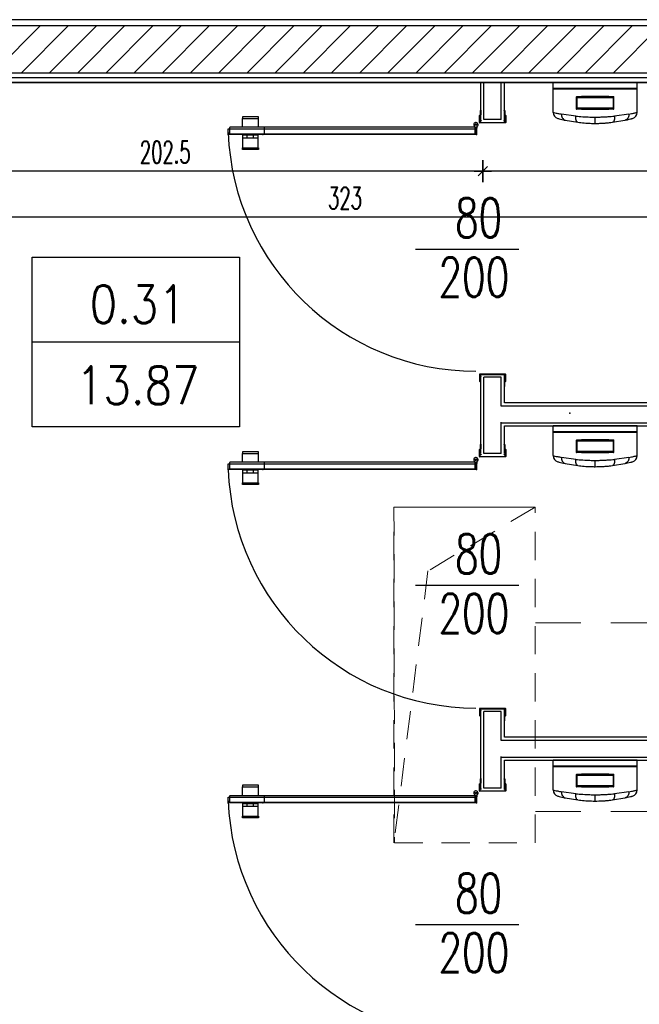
# Model space of a CAD drawing. Header units: centimetres. Extents: x -15121 to 30567, y -60641 to 0.
# Tile 25 of 256: x 1890 to 2087, y -25455 to -25142. Entities that reach past the tile are written whole.
import ezdxf
from ezdxf.enums import TextEntityAlignment as Align

# ---------------------------------------------------------------- set-up
doc = ezdxf.new("R2010")
doc.units = ezdxf.units.CM
doc.header["$LTSCALE"] = 60
doc.linetypes.add('KRESKOWA', pattern=[0.4, 0.24, -0.16])
doc.linetypes.add('MP', pattern=[0.25, 0.15, -0.1])
for name, color, linetype in [('A-----SZ', 8, 'Continuous'), ('AIKA podłoga wc pod meble', 8, 'Continuous'), ('AIKA sanitariaty', 7, 'Continuous'), ('AIKA TYNK', 5, 'Continuous'), ('AIKA widokowe', 7, 'Continuous'), ('AIKA wymiarowanie wc rzut', 7, 'Continuous'), ('AIKA ŚCIANA', 8, 'Continuous'), ('F-BIL', 1, 'Continuous'), ('F-BIL-OP', 3, 'Continuous'), ('F-BIL-TA', 1, 'Continuous')]:
    doc.layers.add(name, color=color, linetype=linetype)
doc.layers.add('opisy', color=1, linetype='Continuous', lineweight=15)
doc.styles.add('RomanS', font='romans.shx')
doc.styles.add('SIMPLEX', font='simplex', dxfattribs={"width": 0.85})
doc.styles.add('wymiar', font='txt.shx', dxfattribs={"width": 0.6})
doc.dimstyles.new('Dwudziestka', dxfattribs={"dimtxt": 7, "dimasz": 0.7, "dimexe": 5, "dimexo": 0, "dimgap": 2.5, "dimtad": 1, "dimtoh": 1, "dimdec": 3, "dimrnd": 0.5, "dimdsep": 46, "dimtxsty": 'wymiar', "dimblk": 'znacznik', "dimcen": 0, "dimdle": 5, "dimse1": 1, "dimse2": 1, "dimclrd": 256, "dimclre": 256, "dimclrt": 256, "dimadec": 0, "dimazin": 0, "dimtfac": 0.4, "dimtdec": 3, "dimtix": 1, "dimtofl": 0, "dimtmove": 2, "dimatfit": 3, "dimldrblk": 'znacznik', "dimfxl": 1, "dimtolj": 1, "dimarcsym": 0})

# ---------------------------------------------------------------- blocks, each defined once
blk = doc.blocks.new('sl parawan')
at = {"color": 2}
for p, q in [((-23.52, 212.67), (-72.94, 212.67)), ((-58.1, 212.67), (-23.52, 212.67))]:
    blk.add_line(p, q, dxfattribs=at)
at = {"layer": 'AIKA widokowe'}
for p, q in [((-59.15, 200.02), (-59.15, 212.67)), ((-58.15, 200.89), (-58.15, 212.67)), ((-52.65, 200.89), (-52.65, 212.67)), ((-51.65, 200.02), (-51.65, 212.67)), ((-59.31, 203.48), (-59.23, 203.84)), ((-59.1, 203.82), (-59.18, 203.47)), ((-51.61, 203.47), (-51.69, 203.82)), ((-51.56, 203.84), (-51.48, 203.48)), ((-129.98, 201.8), (-135.08, 201.8)), ((-135.08, 201.8), (-135.08, 201.3)), ((-135.08, 201.3), (-129.98, 201.3)), ((-135.03, 198.45), (-135.03, 201.3)), ((-130.03, 201.3), (-130.03, 198.45)), ((-129.98, 201.3), (-129.98, 201.8)), ((-59.55, 199.96), (-59.55, 202.17)), ((-59.55, 199.96), (-59.55, 202.17)), ((-59.42, 202.17), (-59.42, 200.61)), ((-59.42, 202.17), (-59.42, 200.61)), ((-59.42, 200.61), (-59.05, 200.61)), ((-59.42, 200.61), (-59.05, 200.61)), ((-59.28, 203.38), (-59.3, 203.44)), ((-59.27, 202.45), (-59.27, 203.35)), ((-59.27, 202.45), (-59.27, 203.35)), ((-59.18, 203.47), (-59.16, 203.43)), ((-59.14, 203.35), (-59.14, 202.45)), ((-59.14, 203.35), (-59.14, 202.45)), ((-59.05, 200.61), (-59.05, 200.54)), ((-59.05, 200.61), (-59.05, 200.54)), ((-52.65, 200.89), (-58.15, 200.89)), ((-51.74, 200.54), (-51.74, 200.61)), ((-51.74, 200.61), (-51.37, 200.61)), ((-51.65, 202.45), (-51.65, 203.35)), ((-51.63, 203.43), (-51.61, 203.47)), ((-51.52, 203.35), (-51.52, 202.45)), ((-51.49, 203.44), (-51.51, 203.38)), ((-51.37, 200.61), (-51.37, 202.17)), ((-51.24, 202.17), (-51.24, 199.96)), ((-139.62, 197.97), (-60.52, 197.97)), ((-139.62, 196.17), (-139.62, 197.97)), ((-139.62, 197.97), (-60.52, 197.97)), ((-139.12, 196.41), (-139.12, 198.39)), ((-60.99, 198.45), (-139.06, 198.45)), ((-128.09, 196.41), (-128.09, 198.39)), ((-61.12, 198.72), (-61.12, 198.45)), ((-61.12, 198.45), (-60.92, 198.45)), ((-60.92, 198.62), (-60.92, 196.24)), ((-60.92, 198.45), (-60.92, 196.34)), ((-60.92, 196.41), (-60.92, 198.39)), ((-60.52, 196.34), (-60.52, 198.62)), ((-60.52, 196.24), (-60.52, 198.12)), ((-60.52, 198.12), (-60.32, 198.12)), ((-60.52, 197.97), (-60.52, 196.17)), ((-60.32, 198.12), (-60.32, 198.72)), ((-57.51, 199.89), (-59.48, 199.89)), ((-51.3, 199.89), (-59.48, 199.89)), ((-59.05, 200.54), (-59.42, 200.54)), ((-59.42, 200.54), (-59.42, 200.02)), ((-59.05, 200.54), (-59.42, 200.54)), ((-59.42, 200.54), (-59.42, 200.02)), ((-59.42, 200.02), (-57.58, 200.02)), ((-59.42, 200.02), (-51.37, 200.02)), ((-51.37, 200.54), (-51.74, 200.54)), ((-51.37, 200.02), (-51.37, 200.54)), ((-60.52, 196.17), (-139.62, 196.17)), ((-60.52, 196.17), (-139.62, 196.17)), ((-139.06, 196.34), (-60.99, 196.34)), ((-135.03, 196.34), (-135.03, 191.9)), ((-130.03, 195.9), (-135.03, 195.9)), ((-130.03, 195), (-135.03, 195)), ((-133.53, 195), (-133.53, 195.9)), ((-131.53, 195), (-131.53, 195.9)), ((-130.03, 191.9), (-130.03, 196.34)), ((-60.92, 196.34), (-60.52, 196.34)), ((-60.92, 196.24), (-60.52, 196.24)), ((-135.08, 191.4), (-135.08, 191.9)), ((-135.08, 191.9), (-129.98, 191.9)), ((-129.98, 191.4), (-135.08, 191.4)), ((-129.98, 191.9), (-129.98, 191.4)), ((-59.55, 119.81), (-59.55, 117.6)), ((-51.3, 119.88), (-59.48, 119.88)), ((-59.42, 119.23), (-59.42, 119.75)), ((-59.42, 119.75), (-51.37, 119.75)), ((-59.05, 119.23), (-59.42, 119.23)), ((-59.42, 117.6), (-59.42, 119.16)), ((-59.42, 119.16), (-59.05, 119.16)), ((-59.15, 94.57), (-59.15, 119.75)), ((-59.05, 119.16), (-59.05, 119.23)), ((-51.37, 119.23), (-51.74, 119.23)), ((-51.74, 119.23), (-51.74, 119.16)), ((-51.74, 119.16), (-51.37, 119.16)), ((-51.65, 110.72), (-51.65, 119.75)), ((-51.37, 119.75), (-51.37, 119.23)), ((-51.37, 119.16), (-51.37, 117.6)), ((-51.24, 117.6), (-51.24, 119.81)), ((-59.31, 116.3), (-59.23, 115.93)), ((-59.28, 116.4), (-59.3, 116.33)), ((-59.27, 117.32), (-59.27, 116.42)), ((-59.18, 116.3), (-59.16, 116.34)), ((-59.1, 115.96), (-59.18, 116.3)), ((-59.14, 116.42), (-59.14, 117.32)), ((-58.15, 94.57), (-58.15, 118.88)), ((-52.65, 118.88), (-58.15, 118.88)), ((-52.65, 109.72), (-52.65, 118.88)), ((-51.61, 116.3), (-51.69, 115.96)), ((-51.65, 117.32), (-51.65, 116.42)), ((-51.63, 116.34), (-51.61, 116.3)), ((-51.56, 115.93), (-51.48, 116.3)), ((-51.52, 116.42), (-51.52, 117.32)), ((-51.49, 116.33), (-51.51, 116.4)), ((57.5, 109.72), (-52.65, 109.72)), ((57.5, 110.72), (-51.65, 110.72)), ((-52.65, 94.57), (-52.65, 104.54)), ((-52.65, 104.42), (57.5, 104.42)), ((-51.65, 94.57), (-51.65, 103.42)), ((-51.65, 103.42), (57.5, 103.42)), ((-51.65, 103.42), (57.5, 103.42)), ((-59.31, 97.15), (-59.23, 97.52)), ((-59.1, 97.49), (-59.18, 97.15)), ((-51.61, 97.15), (-51.69, 97.49)), ((-51.56, 97.52), (-51.48, 97.15)), ((-129.98, 95.16), (-135.08, 95.16)), ((-135.08, 95.16), (-135.08, 94.66)), ((-135.08, 94.66), (-129.98, 94.66)), ((-135.03, 91.81), (-135.03, 94.66)), ((-130.03, 94.66), (-130.03, 91.81)), ((-129.98, 94.66), (-129.98, 95.16)), ((-59.55, 93.63), (-59.55, 95.85)), ((-59.42, 95.85), (-59.42, 94.29)), ((-59.42, 94.29), (-59.05, 94.29)), ((-59.05, 94.22), (-59.42, 94.22)), ((-59.42, 94.22), (-59.42, 93.7)), ((-59.28, 97.05), (-59.3, 97.12)), ((-59.27, 96.13), (-59.27, 97.03)), ((-59.18, 97.15), (-59.16, 97.11)), ((-59.14, 97.03), (-59.14, 96.13)), ((-59.05, 94.29), (-59.05, 94.22)), ((-52.65, 94.57), (-58.15, 94.57)), ((-51.74, 94.22), (-51.74, 94.29)), ((-51.74, 94.29), (-51.37, 94.29)), ((-51.37, 94.22), (-51.74, 94.22)), ((-51.65, 96.13), (-51.65, 97.03)), ((-51.63, 97.11), (-51.61, 97.15)), ((-51.52, 97.03), (-51.52, 96.13)), ((-51.49, 97.12), (-51.51, 97.05)), ((-51.37, 94.29), (-51.37, 95.85)), ((-51.37, 93.7), (-51.37, 94.22)), ((-51.24, 95.85), (-51.24, 93.63)), ((-139.62, 91.33), (-60.52, 91.33)), ((-139.62, 89.53), (-139.62, 91.33)), ((-139.62, 91.33), (-60.52, 91.33)), ((-139.12, 89.77), (-139.12, 91.75)), ((-60.99, 91.81), (-139.06, 91.81)), ((-128.09, 89.77), (-128.09, 91.75)), ((-61.12, 92.08), (-61.12, 91.81)), ((-61.12, 91.81), (-60.92, 91.81)), ((-60.92, 91.98), (-60.92, 89.6)), ((-60.92, 91.81), (-60.92, 89.7)), ((-60.92, 89.77), (-60.92, 91.75)), ((-60.52, 89.7), (-60.52, 91.98)), ((-60.52, 89.6), (-60.52, 91.48)), ((-60.52, 91.48), (-60.32, 91.48)), ((-60.52, 91.33), (-60.52, 89.53)), ((-60.32, 91.48), (-60.32, 92.08)), ((-51.3, 93.57), (-59.48, 93.57)), ((-59.42, 93.7), (-51.37, 93.7)), ((-60.52, 89.53), (-139.62, 89.53)), ((-60.52, 89.53), (-139.62, 89.53)), ((-139.06, 89.7), (-60.99, 89.7)), ((-135.03, 89.7), (-135.03, 85.26)), ((-130.03, 89.26), (-135.03, 89.26)), ((-130.03, 88.36), (-135.03, 88.36)), ((-133.53, 88.36), (-133.53, 89.26)), ((-131.53, 88.36), (-131.53, 89.26)), ((-130.03, 85.26), (-130.03, 89.7)), ((-60.92, 89.7), (-60.52, 89.7)), ((-60.92, 89.6), (-60.52, 89.6)), ((-135.08, 84.76), (-135.08, 85.26)), ((-135.08, 85.26), (-129.98, 85.26)), ((-129.98, 84.76), (-135.08, 84.76)), ((-129.98, 85.26), (-129.98, 84.76)), ((-59.55, 13.39), (-59.55, 11.18)), ((-51.3, 13.46), (-59.48, 13.46)), ((-59.42, 12.81), (-59.42, 13.33)), ((-59.42, 13.33), (-51.37, 13.33)), ((-59.05, 12.81), (-59.42, 12.81)), ((-59.42, 11.18), (-59.42, 12.74)), ((-59.42, 12.74), (-59.05, 12.74)), ((-59.15, -11.86), (-59.15, 13.33)), ((-59.05, 12.74), (-59.05, 12.81)), ((-51.37, 12.81), (-51.74, 12.81)), ((-51.74, 12.81), (-51.74, 12.74)), ((-51.74, 12.74), (-51.37, 12.74)), ((-51.65, 4.3), (-51.65, 13.33)), ((-51.37, 13.33), (-51.37, 12.81)), ((-51.37, 12.74), (-51.37, 11.18)), ((-51.24, 11.18), (-51.24, 13.39)), ((-59.31, 9.87), (-59.23, 9.51)), ((-59.28, 9.97), (-59.3, 9.91)), ((-59.27, 10.9), (-59.27, 10)), ((-59.18, 9.88), (-59.16, 9.92)), ((-59.1, 9.53), (-59.18, 9.88)), ((-59.14, 10), (-59.14, 10.9)), ((-52.65, 12.46), (-58.15, 12.46)), ((-58.15, -11.86), (-58.15, 12.46)), ((-52.65, 3.3), (-52.65, 12.46)), ((-51.61, 9.88), (-51.69, 9.53)), ((-51.65, 10.9), (-51.65, 10)), ((-51.63, 9.92), (-51.61, 9.88)), ((-51.56, 9.51), (-51.48, 9.87)), ((-51.52, 10), (-51.52, 10.9)), ((-51.49, 9.91), (-51.51, 9.97)), ((57.5, 3.3), (-52.65, 3.3)), ((57.5, 4.3), (-51.65, 4.3)), ((-52.65, -11.86), (-52.65, -1.88)), ((-52.65, -2), (57.5, -2)), ((-51.65, -3), (57.5, -3)), ((-51.65, -11.86), (-51.65, -3)), ((-59.31, -9.27), (-59.23, -8.91)), ((-59.28, -9.37), (-59.3, -9.31)), ((-59.27, -10.3), (-59.27, -9.4)), ((-59.1, -8.93), (-59.18, -9.28)), ((-59.18, -9.28), (-59.16, -9.32)), ((-59.14, -9.4), (-59.14, -10.3)), ((-51.61, -9.28), (-51.69, -8.93)), ((-51.65, -10.3), (-51.65, -9.4)), ((-51.63, -9.32), (-51.61, -9.28)), ((-51.56, -8.91), (-51.48, -9.27)), ((-51.52, -9.4), (-51.52, -10.3)), ((-51.49, -9.31), (-51.51, -9.37)), ((-129.98, -10.95), (-135.08, -10.95)), ((-135.08, -10.95), (-135.08, -11.45)), ((-135.08, -11.45), (-129.98, -11.45)), ((-135.03, -14.3), (-135.03, -11.45)), ((-130.03, -11.45), (-130.03, -14.3)), ((-129.98, -11.45), (-129.98, -10.95)), ((-59.55, -12.79), (-59.55, -10.58)), ((-59.42, -10.58), (-59.42, -12.14)), ((-59.42, -12.14), (-59.05, -12.14)), ((-59.05, -12.21), (-59.42, -12.21)), ((-59.42, -12.21), (-59.42, -12.73)), ((-59.05, -12.14), (-59.05, -12.21)), ((-52.65, -11.86), (-58.15, -11.86)), ((-51.74, -12.21), (-51.74, -12.14)), ((-51.74, -12.14), (-51.37, -12.14)), ((-51.37, -12.21), (-51.74, -12.21)), ((-51.37, -12.14), (-51.37, -10.58)), ((-51.37, -12.73), (-51.37, -12.21)), ((-51.24, -10.58), (-51.24, -12.79)), ((-139.62, -14.78), (-60.52, -14.78)), ((-139.62, -16.58), (-139.62, -14.78)), ((-139.62, -14.78), (-60.52, -14.78)), ((-139.12, -16.34), (-139.12, -14.36)), ((-60.99, -14.3), (-139.06, -14.3)), ((-128.09, -16.34), (-128.09, -14.36)), ((-61.12, -14.03), (-61.12, -14.3)), ((-61.12, -14.3), (-60.92, -14.3)), ((-60.92, -14.13), (-60.92, -16.51)), ((-60.92, -14.3), (-60.92, -16.41)), ((-60.92, -16.34), (-60.92, -14.36)), ((-60.52, -16.41), (-60.52, -14.13)), ((-60.52, -16.51), (-60.52, -14.63)), ((-60.52, -14.63), (-60.32, -14.63)), ((-60.52, -14.78), (-60.52, -16.58)), ((-60.32, -14.63), (-60.32, -14.03)), ((-51.3, -12.86), (-59.48, -12.86)), ((-59.42, -12.73), (-51.37, -12.73)), ((-60.52, -16.58), (-139.62, -16.58)), ((-60.52, -16.58), (-139.62, -16.58)), ((-139.06, -16.41), (-60.99, -16.41)), ((-135.03, -16.41), (-135.03, -20.85)), ((-130.03, -16.85), (-135.03, -16.85)), ((-130.03, -17.75), (-135.03, -17.75)), ((-133.53, -17.75), (-133.53, -16.85)), ((-131.53, -17.75), (-131.53, -16.85)), ((-130.03, -20.85), (-130.03, -16.41)), ((-60.92, -16.41), (-60.52, -16.41)), ((-60.92, -16.51), (-60.52, -16.51)), ((-135.08, -21.35), (-135.08, -20.85)), ((-135.08, -20.85), (-129.98, -20.85)), ((-129.98, -21.35), (-135.08, -21.35)), ((-129.98, -20.85), (-129.98, -21.35))]:
    blk.add_line(p, q, dxfattribs=at)
for centre in [(-60.72, 199.29), (-60.72, 92.65), (-60.72, -13.46)]:
    blk.add_circle(centre, 0.3, dxfattribs=at)
for centre, radius, start, end in [((-59.16, 203.83), 0.0649, 347.6776, 167.6511), ((-51.63, 203.83), 0.0649, 12.3489, 192.3224), ((-59.41, 202.17), 0.14, 90, 180), ((-59.41, 202.17), 0.14, 90, 180), ((-59.41, 202.17), 0.01, 90, 180), ((-59.41, 202.17), 0.01, 90, 180), ((-59.41, 202.45), 0.14, 270, 0), ((-59.41, 202.45), 0.27, 270, 360), ((-59.41, 202.45), 0.14, 270, 0), ((-59.41, 202.45), 0.27, 270, 0), ((-59.25, 203.46), 0.055, 167.6511, 205.0576), ((-59.33, 203.35), 0.055, 0, 25.0576), ((-59.33, 203.35), 0.185, 0, 25.0576), ((-51.46, 203.35), 0.185, 154.9424, 180), ((-51.38, 202.45), 0.27, 180, 270), ((-51.46, 203.35), 0.055, 154.9424, 180), ((-51.38, 202.45), 0.14, 180, 270), ((-51.53, 203.46), 0.055, 334.9424, 12.3489), ((-51.38, 202.17), 0.14, 0, 90), ((-51.38, 202.17), 0.01, 0, 90), ((-139.06, 198.39), 0.065, 90, 180), ((-128.03, 198.39), 0.065, 90, 180), ((-60.72, 199.29), 0.7, 304.8499, 253.3985), ((-60.72, 199.29), 0.7, 286.6015, 235.1501), ((-60.99, 198.39), 0.065, 0, 90), ((-59.48, 199.96), 0.065, 180, 270), ((-59.48, 199.96), 0.065, 180, 270), ((-51.3, 199.96), 0.065, 270, 0), ((-60.64, 199.87), 79.05, 182.2555, 269.9371), ((-139.06, 196.41), 0.065, 180, 270), ((-128.03, 196.41), 0.065, 180, 270), ((-60.99, 196.41), 0.065, 270, 0), ((-59.48, 119.81), 0.065, 90, 180), ((-51.3, 119.81), 0.065, 0, 90), ((-59.41, 117.6), 0.14, 180, 270), ((-59.41, 117.6), 0.01, 180, 270), ((-59.41, 117.32), 0.27, 0, 90), ((-59.41, 117.32), 0.14, 0, 90), ((-59.25, 116.31), 0.055, 154.9424, 192.3489), ((-59.33, 116.42), 0.055, 334.9424, 0), ((-59.33, 116.42), 0.185, 334.9424, 0), ((-51.38, 117.32), 0.27, 90, 180), ((-51.46, 116.42), 0.185, 180, 205.0576), ((-51.38, 117.32), 0.14, 90, 180), ((-51.46, 116.42), 0.055, 180, 205.0576), ((-51.53, 116.31), 0.055, 347.6511, 25.0576), ((-51.38, 117.6), 0.01, 270, 0), ((-51.38, 117.6), 0.14, 270, 0), ((-59.16, 115.94), 0.0649, 192.3489, 12.3224), ((-51.63, 115.94), 0.0649, 167.6776, 347.6511), ((-59.16, 97.5), 0.0649, 347.6776, 167.6511), ((-51.63, 97.5), 0.0649, 12.3489, 192.3224), ((-59.41, 95.85), 0.14, 90, 180), ((-59.41, 95.85), 0.01, 90, 180), ((-59.41, 96.13), 0.14, 270, 0), ((-59.41, 96.13), 0.27, 270, 0), ((-59.25, 97.14), 0.055, 167.6511, 205.0576), ((-59.33, 97.03), 0.055, 0, 25.0576), ((-59.33, 97.03), 0.185, 0, 25.0576), ((-51.46, 97.03), 0.185, 154.9424, 180), ((-51.38, 96.13), 0.27, 180, 270), ((-51.46, 97.03), 0.055, 154.9424, 180), ((-51.38, 96.13), 0.14, 180, 270), ((-51.53, 97.14), 0.055, 334.9424, 12.3489), ((-51.38, 95.85), 0.14, 0, 90), ((-51.38, 95.85), 0.01, 0, 90), ((-139.06, 91.75), 0.065, 90, 180), ((-128.03, 91.75), 0.065, 90, 180), ((-60.72, 92.65), 0.7, 304.8499, 253.3985), ((-60.72, 92.65), 0.7, 286.6015, 235.1501), ((-60.99, 91.75), 0.065, 0, 90), ((-59.48, 93.63), 0.065, 180, 270), ((-51.3, 93.63), 0.065, 270, 0), ((-60.64, 92.65), 79.05, 182.2555, 269.9371), ((-139.06, 89.77), 0.065, 180, 270), ((-128.03, 89.77), 0.065, 180, 270), ((-60.99, 89.77), 0.065, 270, 0), ((-59.48, 13.39), 0.065, 90, 180), ((-51.3, 13.39), 0.065, 0, 90), ((-59.41, 11.18), 0.14, 180, 270), ((-59.41, 11.18), 0.01, 180, 270), ((-59.41, 10.9), 0.27, 0, 90), ((-59.41, 10.9), 0.14, 0, 90), ((-59.25, 9.89), 0.055, 154.9424, 192.3489), ((-59.33, 10), 0.055, 334.9424, 0), ((-59.16, 9.52), 0.0649, 192.3489, 12.3224), ((-59.33, 10), 0.185, 334.9424, 0), ((-51.63, 9.52), 0.0649, 167.6776, 347.6511), ((-51.38, 10.9), 0.27, 90, 180), ((-51.46, 10), 0.185, 180, 205.0576), ((-51.38, 10.9), 0.14, 90, 180), ((-51.46, 10), 0.055, 180, 205.0576), ((-51.53, 9.89), 0.055, 347.6511, 25.0576), ((-51.38, 11.18), 0.01, 270, 0), ((-51.38, 11.18), 0.14, 270, 0), ((-59.25, -9.29), 0.055, 167.6511, 205.0576), ((-59.33, -9.4), 0.055, 0, 25.0576), ((-59.16, -8.92), 0.0649, 347.6776, 167.6511), ((-59.33, -9.4), 0.185, 0, 25.0576), ((-51.63, -8.92), 0.0649, 12.3489, 192.3224), ((-51.46, -9.4), 0.185, 154.9424, 180), ((-51.46, -9.4), 0.055, 154.9424, 180), ((-51.53, -9.29), 0.055, 334.9424, 12.3489), ((-59.41, -10.58), 0.14, 90, 180), ((-59.41, -10.58), 0.01, 90, 180), ((-59.41, -10.3), 0.14, 270, 0), ((-59.41, -10.3), 0.27, 270, 0), ((-51.38, -10.3), 0.27, 180, 270), ((-51.38, -10.3), 0.14, 180, 270), ((-51.38, -10.58), 0.14, 0, 90), ((-51.38, -10.58), 0.01, 0, 90), ((-139.06, -14.36), 0.065, 90, 180), ((-128.03, -14.36), 0.065, 90, 180), ((-60.72, -13.46), 0.7, 304.8499, 253.3985), ((-60.72, -13.46), 0.7, 286.6015, 235.1501), ((-60.99, -14.36), 0.065, 0, 90), ((-59.48, -12.79), 0.065, 180, 270), ((-51.3, -12.79), 0.065, 270, 0), ((-60.64, -12.8), 79.05, 182.2555, 269.9371), ((-139.06, -16.34), 0.065, 180, 270), ((-128.03, -16.34), 0.065, 180, 270), ((-60.99, -16.34), 0.065, 270, 0)]:
    blk.add_arc(centre, radius, start, end, dxfattribs=at)
for p in [(-139.62, 196.17), (-128.59, 196.17), (-60.52, 196.17), (-139.62, 89.53), (-128.59, 89.53), (-60.52, 89.53), (-139.62, -16.58), (-128.59, -16.58), (-60.52, -16.58)]:
    blk.add_point(p, dxfattribs=at)
at = {"layer": 'AIKA widokowe', "color": 8}
blk.add_point((-30.77, 107.48), dxfattribs=at)
blk = doc.blocks.new('DYBY-BL5')
at = {"layer": 'F-BIL-TA', "color": 1}
blk.add_line((0, 45), (110, 45), dxfattribs=at)
blk.add_lwpolyline([(0, 0), (0, 90), (110, 90), (110, 0)], close=True, dxfattribs=at)
at = {"layer": 'F-BIL-OP', "style": 'SIMPLEX', "width": 0.85}
blk.add_attdef('NR', text='', height=20, dxfattribs=at).set_placement((56, 55), align=Align.CENTER)
at = {"layer": 'F-BIL-OP', "color": 2, "style": 'SIMPLEX', "width": 0.85, "flags": 1}
for tag, p in [('NAZWA', (119, 55)), ('POSADZKA', (119, 12)), ('GRUPA', (119, -27)), ('RODZAJ', (119, -72))]:
    blk.add_attdef(tag, p, '', height=19, dxfattribs=at)
at = {"layer": 'F-BIL-OP', "color": 2, "style": 'SIMPLEX', "width": 0.85}
blk.add_attdef('POW.', text='', height=20, dxfattribs=at).set_placement((56, 12), align=Align.CENTER)
at = {"layer": 'F-BIL-OP', "color": 2, "style": 'SIMPLEX', "width": 0.85, "flags": 1}
blk.add_attdef('POWH.', text='', height=20, dxfattribs=at).set_placement((56, -27), align=Align.CENTER)
blk = doc.blocks.new('sl dozownik papieru rzut')
at = {"layer": 'AIKA sanitariaty'}
for p, q in [((13.4, 0), (-13.4, 0)), ((-13.4, -1.95), (-13.4, 0)), ((13.4, -1.95), (13.4, 0)), ((13.4, -1.95), (-13.4, -1.95)), ((-13.4, -2.05), (13.4, -2.05)), ((-13.4, -9.49), (-13.4, -2.05)), ((-13.35, -2), (13.35, -2)), ((13.4, -9.49), (13.4, -2.05)), ((-6, -4.65), (-6, -8.35)), ((-5.85, -4.5), (-4.39, -4.5)), ((-5.7, -8.05), (-5.7, -4.95)), ((-5.55, -4.8), (5.58, -4.8)), ((4.39, -4.5), (-4.39, -4.5)), ((4.39, -4.5), (5.85, -4.5)), ((5.7, -4.95), (5.7, -8.05)), ((6, -8.35), (6, -4.65)), ((-4.39, -8.5), (-5.85, -8.5)), ((5.55, -8.2), (-5.55, -8.2)), ((-4.39, -8.5), (4.39, -8.5)), ((5.85, -8.5), (4.39, -8.5)), ((-6.13, -10.69), (-10.73, -10.04)), ((-9.5, -12.01), (-5.51, -12.67)), ((0, -13), (0, -11)), ((5.51, -12.67), (9.5, -12.01)), ((10.73, -10.04), (6.13, -10.69))]:
    blk.add_line(p, q, dxfattribs=at)
for centre, radius, start, end in [((-13.35, -1.95), 0.05, 180, 270), ((-13.35, -2.05), 0.05, 90, 180), ((13.35, -1.95), 0.05, 270, 0), ((13.35, -2.05), 0.05, 0, 90), ((-5.85, -4.65), 0.15, 90, 180), ((-5.55, -4.95), 0.15, 90, 180), ((5.55, -4.95), 0.15, 0, 90), ((5.85, -4.65), 0.15, 0, 90), ((-5.85, -8.35), 0.15, 180, 270), ((-5.55, -8.05), 0.15, 180, 270), ((5.55, -8.05), 0.15, 270, 0), ((5.85, -8.35), 0.15, 270, 0), ((-11.4, -9.49), 2, 180, 254.9453), ((11.4, -9.49), 2, 285.0547, 0)]:
    blk.add_arc(centre, radius, start, end, dxfattribs=at)
for points, knots in [([(-13.4, -9.49), (-13.4, -9.49), (-13.32, -9.51), (-12.98, -9.59), (-12.73, -9.64), (-12.12, -9.77), (-11.78, -9.84), (-11.18, -9.96), (-10.96, -10), (-10.73, -10.04)], [719.365815, 719.365815, 719.365815, 719.365815, 741.542046, 741.542046, 763.718271, 763.718271, 782.93566, 782.93566, 792.832229, 792.832229, 792.832229, 792.832229]), ([(-11.92, -11.42), (-11.92, -11.42), (-11.84, -11.45), (-11.55, -11.52), (-11.32, -11.58), (-10.78, -11.72), (-10.47, -11.79), (-9.94, -11.91), (-9.74, -11.96), (-9.53, -12)], [719.365815, 719.365815, 719.365815, 719.365815, 741.542046, 741.542046, 763.718271, 763.718271, 782.93566, 782.93566, 793.101387, 793.101387, 793.101387, 793.101387]), ([(-10.73, -10.04), (-10.73, -10.04), (-10.73, -10.04), (-10.73, -10.05), (-10.73, -10.05), (-10.73, -10.07), (-10.73, -10.07), (-10.73, -10.09), (-10.73, -10.11), (-10.74, -10.14), (-10.74, -10.17), (-10.74, -10.25), (-10.73, -10.3), (-10.73, -10.45), (-10.71, -10.55), (-10.66, -10.85), (-10.59, -11.03), (-10.4, -11.41), (-10.26, -11.59), (-9.92, -11.86), (-9.73, -11.96), (-9.53, -12)], [-0.008999, -0.008999, -0.008999, -0.008999, 0, 0, 0.195131, 0.195131, 0.390205, 0.390205, 0.780355, 0.780355, 1.560665, 1.560665, 3.121408, 3.121408, 6.243965, 6.243965, 12.498055, 12.498055, 20.307105, 20.307105, 28.11533, 28.11533, 28.11533, 28.11533]), ([(-9.53, -12), (-9.53, -12), (-9.52, -12), (-9.52, -12), (-9.51, -12), (-9.51, -12), (-9.5, -12.01), (-9.5, -12.01), (-9.5, -12.01), (-9.5, -12.01)], [125.169211, 125.169211, 125.169211, 125.169211, 125.262842, 125.262842, 125.558179, 125.558179, 125.889339, 125.889339, 126.290447, 126.290447, 126.290447, 126.290447]), ([(-5.51, -12.67), (-5.63, -12.65), (-5.73, -12.58), (-5.92, -12.35), (-6, -12.19), (-6.11, -11.81), (-6.14, -11.61), (-6.17, -11.16), (-6.16, -10.93), (-6.13, -10.69), (-6.13, -10.69), (-6.13, -10.69)], [0, 0, 0, 0, 7.811334, 7.811334, 15.623566, 15.623566, 22.812435, 22.812435, 29.999926, 29.999926, 30.008028, 30.008028, 30.008028, 30.008028]), ([(-6.13, -10.69), (-5.79, -10.72), (-5.45, -10.76), (-4.32, -10.85), (-3.52, -10.9), (-2.07, -10.97), (-1.42, -10.99), (-0.51, -11), (-0.26, -11), (0, -11)], [665.068332, 665.068332, 665.068332, 665.068332, 674.873359, 674.873359, 696.15174, 696.15174, 712.840829, 712.840829, 719.36757, 719.36757, 719.36757, 719.36757]), ([(0, -11), (0.44, -11), (0.87, -11), (1.74, -10.98), (2.17, -10.96), (3.02, -10.93), (3.45, -10.9), (4.28, -10.85), (4.69, -10.82), (5.45, -10.76), (5.79, -10.72), (6.13, -10.69)], [719.36757, 719.36757, 719.36757, 719.36757, 730.491124, 730.491124, 741.614678, 741.614678, 752.738229, 752.738229, 763.861781, 763.861781, 773.666807, 773.666807, 773.666807, 773.666807]), ([(6.13, -10.69), (6.13, -10.69), (6.13, -10.69), (6.13, -10.7), (6.13, -10.7), (6.14, -10.72), (6.14, -10.73), (6.14, -10.75), (6.14, -10.76), (6.14, -10.81), (6.15, -10.84), (6.15, -10.93), (6.16, -10.98), (6.16, -11.16), (6.16, -11.27), (6.14, -11.61), (6.11, -11.81), (6, -12.19), (5.92, -12.35), (5.73, -12.58), (5.63, -12.65), (5.51, -12.67)], [-0.008087, -0.008087, -0.008087, -0.008087, 0, 0, 0.223897, 0.223897, 0.447699, 0.447699, 0.895311, 0.895311, 1.790581, 1.790581, 3.581414, 3.581414, 7.165142, 7.165142, 14.347918, 14.347918, 22.153528, 22.153528, 29.958241, 29.958241, 29.958241, 29.958241]), ([(9.5, -12.01), (9.5, -12.01), (9.5, -12.01), (9.51, -12), (9.51, -12), (9.52, -12), (9.52, -12), (9.53, -12)], [0, 0, 0, 0, 0.4713843, 0.4713843, 0.7522977, 0.7522977, 0.8768388, 0.8768388, 0.8768388, 0.8768388]), ([(10.73, -10.04), (10.73, -10.04), (10.73, -10.04), (10.74, -10.25), (10.73, -10.45), (10.66, -10.85), (10.59, -11.03), (10.4, -11.41), (10.26, -11.59), (9.92, -11.86), (9.73, -11.96), (9.53, -12)], [-0.008936, -0.008936, -0.008936, -0.008936, 0, 0, 6.258249, 6.258249, 12.51788, 12.51788, 20.330205, 20.330205, 28.1424, 28.1424, 28.1424, 28.1424]), ([(9.53, -12), (9.81, -11.94), (10.07, -11.88), (10.69, -11.74), (11, -11.66), (11.38, -11.57), (11.49, -11.54), (11.68, -11.49), (11.75, -11.47), (11.88, -11.44), (11.92, -11.42), (11.92, -11.42)], [645.629, 645.629, 645.629, 645.629, 659.198751, 659.198751, 681.041661, 681.041661, 692.345192, 692.345192, 703.648717, 703.648717, 719.365815, 719.365815, 719.365815, 719.365815]), ([(10.73, -10.04), (11.04, -9.98), (11.33, -9.93), (12.01, -9.8), (12.37, -9.72), (12.8, -9.63), (12.92, -9.6), (13.13, -9.55), (13.21, -9.54), (13.36, -9.5), (13.4, -9.49), (13.4, -9.49)], [645.89816, 645.89816, 645.89816, 645.89816, 659.198751, 659.198751, 681.041661, 681.041661, 692.345192, 692.345192, 703.648717, 703.648717, 719.365815, 719.365815, 719.365815, 719.365815]), ([(-5.51, -12.67), (-5.51, -12.67), (-5.51, -12.67), (-5.5, -12.67), (-5.5, -12.67), (-5.5, -12.67)], [25.154736, 25.154736, 25.154736, 25.154736, 25.2068571, 25.2068571, 25.5412471, 25.5412471, 25.5412471, 25.5412471]), ([(-5.5, -12.67), (-5.18, -12.71), (-4.86, -12.74), (-3.85, -12.84), (-3.14, -12.9), (-1.84, -12.97), (-1.26, -12.99), (-0.45, -13), (-0.23, -13), (0, -13)], [664.576978, 664.576978, 664.576978, 664.576978, 674.873359, 674.873359, 696.15174, 696.15174, 712.840829, 712.840829, 719.36757, 719.36757, 719.36757, 719.36757]), ([(0, -13), (0.39, -13), (0.78, -13), (1.55, -12.98), (1.93, -12.96), (2.69, -12.92), (3.07, -12.9), (3.81, -12.84), (4.17, -12.81), (4.86, -12.74), (5.18, -12.71), (5.5, -12.67)], [719.36757, 719.36757, 719.36757, 719.36757, 730.491124, 730.491124, 741.614678, 741.614678, 752.738229, 752.738229, 763.861781, 763.861781, 774.158161, 774.158161, 774.158161, 774.158161]), ([(5.5, -12.67), (5.5, -12.67), (5.5, -12.67), (5.51, -12.67), (5.51, -12.67), (5.51, -12.67)], [0, 0, 0, 0, 0.3582778, 0.3582778, 0.4217256, 0.4217256, 0.4217256, 0.4217256])]:
    blk.add_open_spline(points, degree=3, knots=knots, dxfattribs=at)
blk = doc.blocks.new('znacznik')
at = {"color": 0}
for points in [[(0, -5), (0, 5)], [(-4, 0), (4, 0)]]:
    blk.add_lwpolyline(points, dxfattribs=at)
at = {"color": 1}
blk.add_lwpolyline([(-2.12, -2.12), (2.12, 2.12)], dxfattribs=at)
blk = doc.blocks.new('*D5823')
at = {"layer": 'AIKA wymiarowanie wc rzut', "lineweight": -2, "transparency": 16777216}
blk.add_line((2152.44, -25189.9), (2037.84, -25189.9), dxfattribs=at)
at = {"layer": 'Defpoints', "color": 0, "transparency": 16777216}
for p in [(2037.14, -25161.86), (2037.14, -25189.9), (2153.14, -25189.9)]:
    blk.add_point(p, dxfattribs=at)
at = {"layer": 'AIKA wymiarowanie wc rzut', "lineweight": -2, "transparency": 16777216, "xscale": 0.7, "yscale": 0.7, "zscale": 0.7, "rotation": 180}
blk.add_blockref('znacznik', (2037.14, -25189.9), dxfattribs=at)
at = {"layer": 'AIKA wymiarowanie wc rzut', "lineweight": -2, "transparency": 16777216, "xscale": 0.7, "yscale": 0.7, "zscale": 0.7}
blk.add_blockref('znacznik', (2153.14, -25189.9), dxfattribs=at)
at = {"layer": 'AIKA wymiarowanie wc rzut', "transparency": 16777216, "insert": (2095.14, -25183.9), "char_height": 7, "attachment_point": 5, "style": 'wymiar'}
blk.add_mtext('\\A1;116', dxfattribs=at)
blk = doc.blocks.new('*D5824')
at = {"layer": 'AIKA wymiarowanie wc rzut', "lineweight": -2, "transparency": 16777216}
blk.add_line((2036.44, -25189.9), (1835.5, -25189.9), dxfattribs=at)
at = {"layer": 'Defpoints', "color": 0, "transparency": 16777216}
for p in [(1834.8, -25161.7), (2037.14, -25161.86), (1834.8, -25189.9)]:
    blk.add_point(p, dxfattribs=at)
at = {"layer": 'AIKA wymiarowanie wc rzut', "lineweight": -2, "transparency": 16777216, "xscale": 0.7, "yscale": 0.7, "zscale": 0.7, "rotation": 180}
blk.add_blockref('znacznik', (1834.8, -25189.9), dxfattribs=at)
at = {"layer": 'AIKA wymiarowanie wc rzut', "lineweight": -2, "transparency": 16777216, "xscale": 0.7, "yscale": 0.7, "zscale": 0.7}
blk.add_blockref('znacznik', (2037.14, -25189.9), dxfattribs=at)
at = {"layer": 'AIKA wymiarowanie wc rzut', "transparency": 16777216, "insert": (1935.97, -25183.9), "char_height": 7, "attachment_point": 5, "style": 'wymiar'}
blk.add_mtext('\\A1;202.5', dxfattribs=at)
blk = doc.blocks.new('*D5850')
at = {"layer": 'AIKA wymiarowanie wc rzut', "lineweight": -2, "transparency": 16777216}
blk.add_line((1832.5, -25204.46), (2153.94, -25204.46), dxfattribs=at)
at = {"layer": 'Defpoints', "color": 0, "transparency": 16777216}
for p in [(2154.64, -25160.2), (1831.8, -25166.7), (2154.64, -25204.46)]:
    blk.add_point(p, dxfattribs=at)
at = {"layer": 'AIKA wymiarowanie wc rzut', "lineweight": -2, "transparency": 16777216, "xscale": 0.7, "yscale": 0.7, "zscale": 0.7, "rotation": 180}
blk.add_blockref('znacznik', (1831.8, -25204.46), dxfattribs=at)
at = {"layer": 'AIKA wymiarowanie wc rzut', "lineweight": -2, "transparency": 16777216, "xscale": 0.7, "yscale": 0.7, "zscale": 0.7}
blk.add_blockref('znacznik', (2154.64, -25204.46), dxfattribs=at)
at = {"layer": 'AIKA wymiarowanie wc rzut', "transparency": 16777216, "insert": (1993.22, -25198.46), "char_height": 7, "attachment_point": 5, "style": 'wymiar'}
blk.add_mtext('\\A1;323', dxfattribs=at)

msp = doc.modelspace()

# ---------------------------------------------------------------- linework, layer by layer
at = {"layer": 'A-----SZ'}
for p, q in [((2657.6412, -25143.6963), (1739.1412, -25143.6963)), ((1881.0909, -25158.6963), (1896.0909, -25143.6963)), ((1890.0711, -25158.6963), (1905.0711, -25143.6963)), ((1899.0514, -25158.6963), (1914.0514, -25143.6963)), ((1908.0317, -25158.6963), (1923.0317, -25143.6963)), ((1917.0119, -25158.6963), (1932.0119, -25143.6963)), ((1925.9922, -25158.6963), (1940.9922, -25143.6963)), ((1934.9724, -25158.6963), (1949.9724, -25143.6963)), ((1943.9527, -25158.6963), (1958.9527, -25143.6963)), ((1952.9329, -25158.6963), (1967.9329, -25143.6963)), ((1961.9132, -25158.6963), (1976.9132, -25143.6963)), ((1970.8935, -25158.6963), (1985.8935, -25143.6963)), ((1979.8737, -25158.6963), (1994.8737, -25143.6963)), ((1988.854, -25158.6963), (2003.854, -25143.6963)), ((1997.8342, -25158.6963), (2012.8342, -25143.6963)), ((2006.8145, -25158.6963), (2021.8145, -25143.6963)), ((2015.7947, -25158.6963), (2030.7947, -25143.6963)), ((2024.775, -25158.6963), (2039.775, -25143.6963)), ((2033.7552, -25158.6963), (2048.7552, -25143.6963)), ((2042.7355, -25158.6963), (2057.7355, -25143.6963)), ((2051.7158, -25158.6963), (2066.7158, -25143.6963)), ((2060.696, -25158.6963), (2075.696, -25143.6963)), ((2069.6763, -25158.6963), (2084.6763, -25143.6963)), ((2078.6565, -25158.6963), (2093.6565, -25143.6963)), ((2000.6896, -25158.6963), (1975.6896, -25158.6963)), ((2000.6896, -25158.6963), (1975.6896, -25158.6963))]:
    msp.add_line(p, q, dxfattribs=at)
at = {"layer": 'AIKA podłoga wc pod meble'}
msp.add_lwpolyline([(2153.1413, -25161.6963), (2153.1413, -25585.6963), (1848.6412, -25585.6963), (1848.6412, -25577.6963), (1834.8045, -25577.6963), (1834.8045, -25268.1963), (1816.8045, -25268.1963), (1816.8045, -25338.6963), (1595.1413, -25338.6963), (1595.1413, -25320.1963), (1573.6413, -25320.1963), (1573.6413, -25161.6963), (1637.1412, -25161.6963), (1637.1412, -25141.6963), (1739.1412, -25141.6963), (1739.1412, -25161.6963), (1816.8045, -25161.6963), (1816.8045, -25168.1963), (1834.8045, -25168.1963), (1834.8045, -25161.6963)], close=True, dxfattribs=at)
at = {"layer": 'AIKA TYNK'}
for p, q in [((2657.6412, -25141.6963), (1739.1412, -25141.6963)), ((2154.6413, -25160.1963), (1833.3045, -25160.1963))]:
    msp.add_line(p, q, dxfattribs=at)
at = {"layer": 'AIKA widokowe'}
for p, q in [((2153.1413, -25161.6963), (1834.8045, -25161.6963)), ((2015.7241, -25214.7303), (2048.5444, -25214.7303)), ((2015.7241, -25321.7303), (2048.5444, -25321.7303)), ((2015.7241, -25429.7303), (2048.5444, -25429.7303))]:
    msp.add_line(p, q, dxfattribs=at)
at = {"layer": 'AIKA ŚCIANA'}
msp.add_line((2558.6412, -25158.6963), (1739.1412, -25158.6963), dxfattribs=at)
at = {"layer": 'opisy', "color": 4, "linetype": 'MP'}
for p, q in [((2008.8314, -25296.8643, -769.5298), (2053.8314, -25296.8643, -769.5298)), ((2008.8314, -25403.6963, -769.5298), (2008.8314, -25296.8643, -769.5298)), ((2008.8314, -25296.8643, -769.5298), (2053.8314, -25296.8643, -769.5298)), ((2008.8314, -25403.6963, -769.5298), (2008.8314, -25296.8643, -769.5298)), ((2053.8314, -25296.8643), (2008.8314, -25296.8643)), ((2008.8314, -25296.8643), (2008.9996, -25403.6963)), ((2053.8314, -25296.8643, -769.5298), (2019.6501, -25317.1733, -769.5298)), ((2053.8314, -25296.8643, -769.5298), (2019.6501, -25317.1733, -769.5298)), ((2053.8314, -25403.6963), (2053.8314, -25296.8643)), ((2019.6501, -25317.1733, -769.5298), (2008.8314, -25403.6963, -769.5298)), ((2019.6501, -25317.1733, -769.5298), (2008.8314, -25403.6963, -769.5298)), ((2008.9996, -25403.6963), (2053.8314, -25403.6963))]:
    msp.add_line(p, q, dxfattribs=at)
at = {"layer": 'opisy', "linetype": 'KRESKOWA'}
for p, q in [((2053.9301, -25333.6963), (2185.4401, -25333.6963)), ((2053.9301, -25393.6963), (2205.4401, -25393.6963))]:
    msp.add_line(p, q, dxfattribs=at)

# ---------------------------------------------------------------- block references
at = {"layer": 'AIKA sanitariaty', "color": 8}
for p in [(2072.901, -25161.6963), (2072.901, -25270.9713), (2072.901, -25377.3953)]:
    msp.add_blockref('sl dozownik papieru rzut', p, dxfattribs=at)
at = {"layer": 'AIKA widokowe', "color": 8}
msp.add_blockref('sl parawan', (2095.6413, -25374.3953), dxfattribs=at)
at = {"layer": 'F-BIL', "xscale": 0.6, "yscale": 0.6, "zscale": 0.6}
msp.add_blockref('DYBY-BL5', (1893.6116, -25271.2804), dxfattribs=at).add_auto_attribs({'NR': '0.31', 'POW.': '13.87'})

# ---------------------------------------------------------------- texts
at = {"layer": 'AIKA widokowe', "style": 'RomanS', "width": 0.7}
for s, p in [('80', (2028.2586, -25211.0061)), ('200', (2023.029, -25229.9193)), ('80', (2028.2586, -25318.0061)), ('200', (2023.029, -25336.9193)), ('80', (2028.2586, -25426.0061)), ('200', (2023.029, -25444.9193))]:
    msp.add_text(s, height=12.5, dxfattribs=at).set_placement(p)

# ---------------------------------------------------------------- dimensions: what is measured, and where the dimension line sits
at = {"layer": 'AIKA wymiarowanie wc rzut', "color": 2}
for base, p1, p2, picture, middle in [((2154.6413, -25204.4573), (1831.8045, -25166.6963), (2154.6413, -25160.1963), '*D5850', (1993.2229, -25198.4573)), ((1834.8045, -25189.9049), (2037.1413, -25161.8603), (1834.8045, -25161.6963), '*D5824', (1935.9729, -25183.9049)), ((2037.1413, -25189.9049), (2153.1413, -25189.9049), (2037.1413, -25161.8603), '*D5823', (2095.1413, -25183.9049))]:
    dim = msp.add_linear_dim(base=base, p1=p1, p2=p2, dimstyle='Dwudziestka', dxfattribs=at)
    dim.commit()
    dim.dimension.update_dxf_attribs({"geometry": picture, "text_midpoint": middle})

doc.saveas('drawing.dxf')
